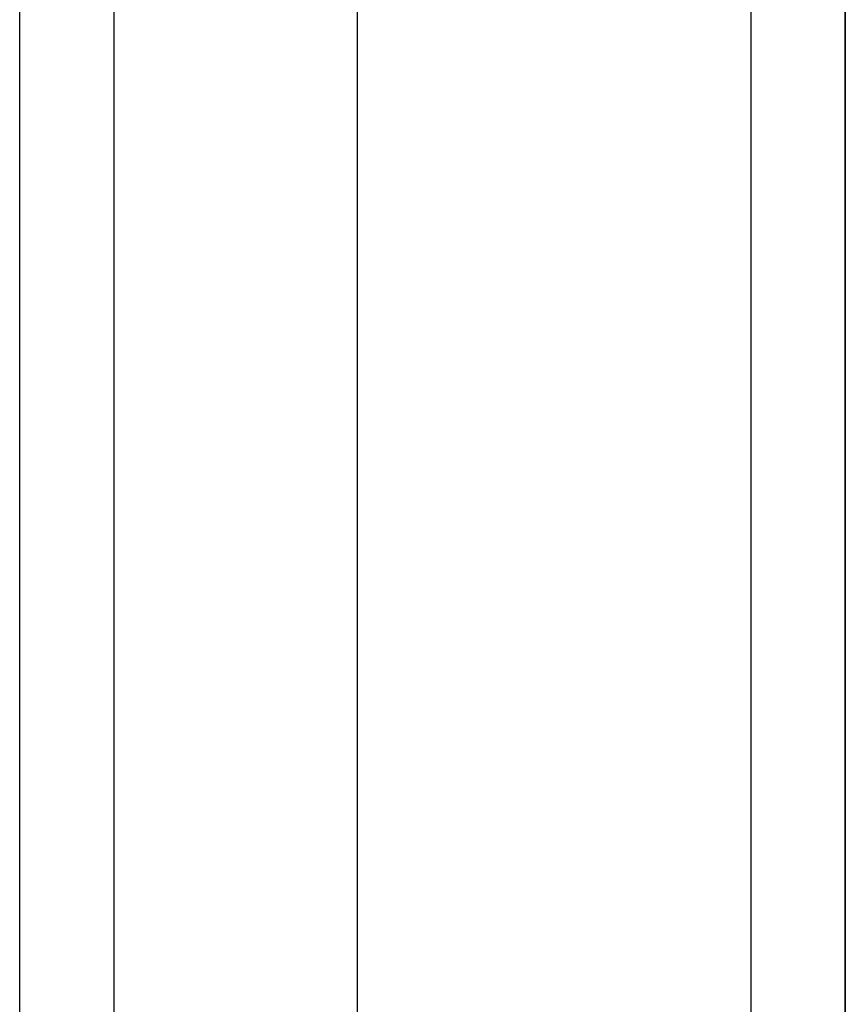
# Model space of a CAD drawing. Header units: inches. Extents: x 21 to 549, y 60 to 259.
# Tile 34 of 129: x 242.825 to 243.691, y 150.101 to 151.134. Entities that reach past the tile are written whole.
import ezdxf

# ---------------------------------------------------------------- set-up
doc = ezdxf.new("R2010")
doc.units = ezdxf.units.IN
doc.header["$MEASUREMENT"] = 0
doc.layers.add('Visible Edges(ANSI)', color=7, linetype='Continuous', lineweight=25)
doc.layers.add('Visible Tangent Edges(ANSI)', color=7, linetype='Continuous', lineweight=25)

msp = doc.modelspace()

# ---------------------------------------------------------------- linework, layer by layer
at = {"layer": 'Visible Edges(ANSI)'}
for p, q in [((243.1793, 145.9078), (243.1793, 176.4905)), ((243.6911, 176.3252), (243.6911, 146.0732)), ((243.6911, 146.0732), (243.6911, 176.3252)), ((242.825, 146.0963), (242.825, 176.302))]:
    msp.add_line(p, q, dxfattribs=at)
at = {"layer": 'Visible Tangent Edges(ANSI)'}
for p, q in [((243.5921, 177.1002), (243.5921, 145.2982)), ((242.924, 145.9663), (242.924, 176.432))]:
    msp.add_line(p, q, dxfattribs=at)

doc.saveas('drawing.dxf')
